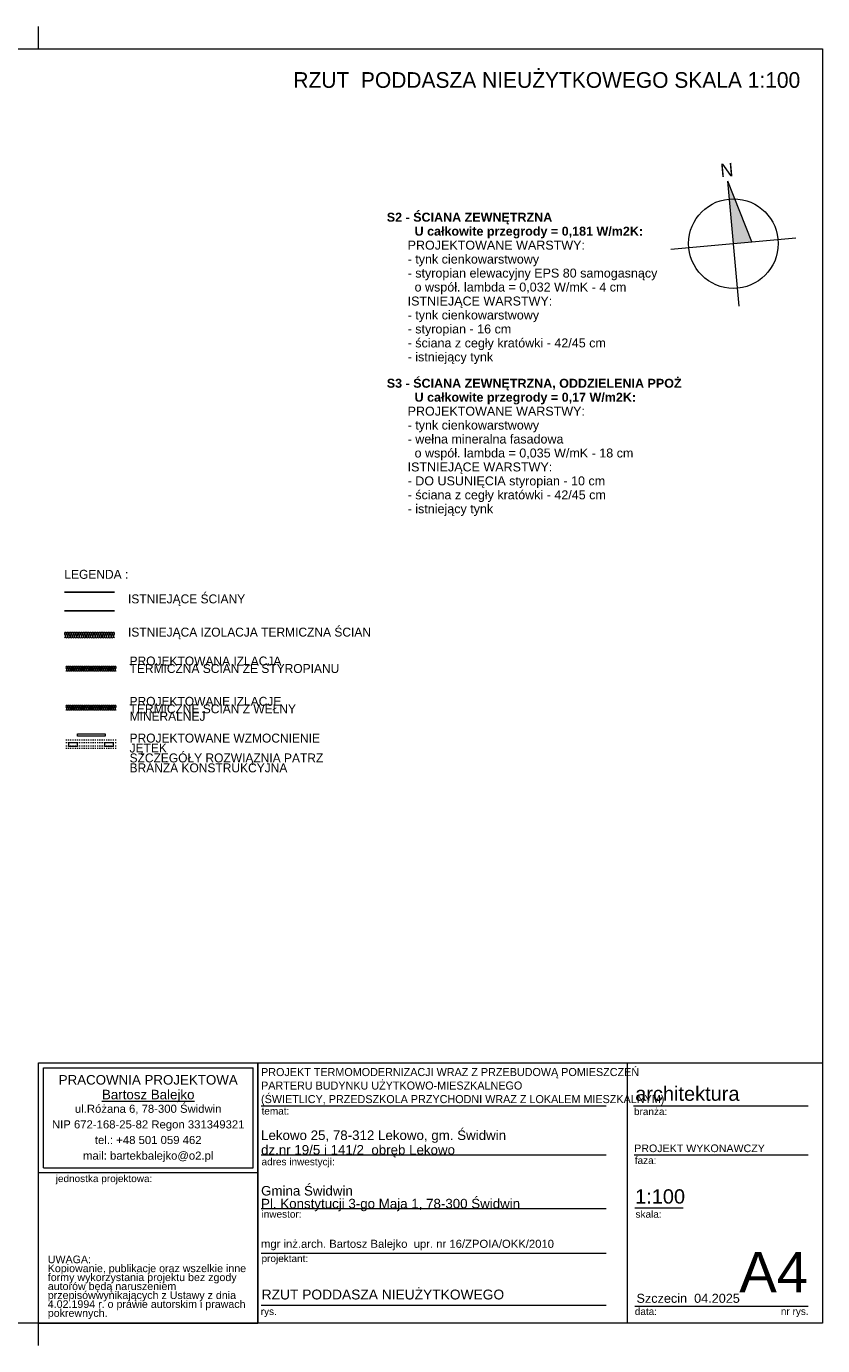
# Model space of a CAD drawing. Extents: x -613240 to -325500, y -25863 to 152403.
# Tile 254 of 254: x -412662 to -394890, y 122953 to 152403. Entities that reach past the tile are written whole.
import ezdxf

# ---------------------------------------------------------------- set-up
doc = ezdxf.new("R2010")
doc.units = 0
doc.header["$MEASUREMENT"] = 0
doc.linetypes.add('Hidden Line', pattern=[50, 25, -25])
for name, color, linetype, lineweight in [('Arch konstrukcja dachu_Nr_Pióra__46', 5, 'Continuous', 13), ('Arch opisy_Nr_Pióra__21', 7, 'Continuous', 9), ('Arch opisy_Nr_Pióra__5', 7, 'Continuous', 13), ('ARCH TABELA_Nr_Pióra__1', 7, 'Continuous', 25), ('ARCH TABELA_Nr_Pióra__21', 7, 'Continuous', 9), ('ARCH TABELA_Nr_Pióra__7', 7, 'Continuous', 13), ('Arch tabelki_Nr_Pióra__21', 7, 'Continuous', 9), ('arch wypelnienia_Nr_Pióra__21', 7, 'Continuous', 9), ('INWENT OPISY_Nr_Pióra__21', 7, 'Continuous', 9), ('INWENT.ŚCIANY_Nr_Pióra__1', 7, 'Continuous', 25)]:
    doc.layers.add(name, color=color, linetype=linetype, lineweight=lineweight)
doc.layers.add('Arch ocieplenie', color=7, linetype='Continuous')
doc.layers.add('Inwent Izolacje', color=7, linetype='Continuous')
for name, color, linetype, lineweight, true_color in [('Arch ocieplenie_Nr_Pióra__44', 7, 'Continuous', 13, 0x029e21), ('Arch ocieplenie_Nr_Pióra__9', 7, 'Continuous', 13, 0x3dad99), ('Arch wykończenie_Nr_Pióra__3', 7, 'Continuous', 18, 0xff6600), ('Inwent Izolacje_Nr_Pióra__2', 7, 'Continuous', 13, 0x7f7f7f), ('INWENT KONST. DREWNIANA_Nr_Pióra__2', 7, 'Continuous', 13, 0x7f7f7f), ('INWENT.ŚCIANY_Nr_Pióra__2', 7, 'Continuous', 13, 0x7f7f7f)]:
    doc.layers.add(name, color=color, linetype=linetype, lineweight=lineweight, true_color=true_color)
doc.styles.add('GENERATED_STYLE_10', font='arial.ttf')
doc.styles.add('GENERATED_STYLE_5', font='txt')
doc.styles.add('GENERATED_STYLE_6', font='txt')
doc.styles.add('GENERATED_STYLE_7', font='arial.ttf')
doc.styles.add('GENERATED_STYLE_8', font='arial.ttf')
doc.styles.add('GENERATED_STYLE_9', font='arial.ttf')

# ---------------------------------------------------------------- blocks, each defined once
blk = doc.blocks.new('Izolacja cieplna 14_243', base_point=(-411779, 137145))
at = {"layer": 'Arch ocieplenie_Nr_Pióra__44', "linetype": 'Continuous'}
for p, q in [((-411778, 137215), (-411760, 137175)), ((-411756, 137175), (-411738, 137215)), ((-411735, 137215), (-411717, 137175)), ((-411713, 137175), (-411695, 137215)), ((-411692, 137215), (-411674, 137175)), ((-411670, 137175), (-411652, 137215)), ((-411648, 137215), (-411631, 137175)), ((-411627, 137175), (-411609, 137215)), ((-411605, 137215), (-411587, 137175)), ((-411584, 137175), (-411566, 137215)), ((-411562, 137215), (-411544, 137175)), ((-411541, 137175), (-411523, 137215)), ((-411519, 137215), (-411501, 137175)), ((-411498, 137175), (-411480, 137215)), ((-411476, 137215), (-411458, 137175)), ((-411455, 137175), (-411437, 137215)), ((-411433, 137215), (-411415, 137175)), ((-411412, 137175), (-411394, 137215)), ((-411390, 137215), (-411372, 137175)), ((-411368, 137175), (-411351, 137215)), ((-411347, 137215), (-411329, 137175)), ((-411325, 137175), (-411307, 137215)), ((-411304, 137215), (-411286, 137175)), ((-411282, 137175), (-411264, 137215)), ((-411261, 137215), (-411243, 137175)), ((-411239, 137175), (-411221, 137215)), ((-411218, 137215), (-411200, 137175)), ((-411196, 137175), (-411178, 137215)), ((-411175, 137215), (-411157, 137175)), ((-411153, 137175), (-411135, 137215)), ((-411132, 137215), (-411114, 137175)), ((-411110, 137175), (-411092, 137215)), ((-411088, 137215), (-411071, 137175)), ((-411067, 137175), (-411049, 137215)), ((-411045, 137215), (-411027, 137175)), ((-411024, 137175), (-411006, 137215)), ((-411002, 137215), (-410984, 137175)), ((-410981, 137175), (-410963, 137215)), ((-410959, 137215), (-410941, 137175)), ((-410938, 137175), (-410920, 137215)), ((-410916, 137215), (-410898, 137175)), ((-410895, 137175), (-410877, 137215)), ((-410873, 137215), (-410855, 137175)), ((-410852, 137175), (-410834, 137215)), ((-410830, 137215), (-410812, 137175)), ((-410808, 137175), (-410791, 137215)), ((-410787, 137215), (-410769, 137175)), ((-410765, 137175), (-410747, 137215)), ((-410744, 137215), (-410726, 137175)), ((-410722, 137175), (-410704, 137215)), ((-410701, 137215), (-410683, 137175)), ((-410679, 137175), (-410661, 137215))]:
    blk.add_line(p, q, dxfattribs=at)
for centre, start_param, end_param in [((-411758, 137224), 5.870392, 9.837571), ((-411715, 137224), 5.870392, 9.837571), ((-411672, 137224), 5.870392, 9.837571), ((-411629, 137224), 5.870392, 9.837571), ((-411586, 137224), 5.870392, 9.837571), ((-411543, 137224), 5.870392, 9.837571), ((-411499, 137224), 5.870392, 9.837571), ((-411456, 137224), 5.870392, 9.837571), ((-411413, 137224), 5.870392, 9.837571), ((-411370, 137224), 5.870392, 9.837571), ((-411327, 137224), 5.870392, 9.837571), ((-411284, 137224), 5.870392, 9.837571), ((-411241, 137224), 5.870392, 9.837571), ((-411198, 137224), 5.870392, 9.837571), ((-411155, 137224), 5.870392, 9.837571), ((-411112, 137224), 5.870392, 9.837571), ((-411069, 137224), 5.870392, 9.837571), ((-411026, 137224), 5.870392, 9.837571), ((-410983, 137224), 5.870392, 9.837571), ((-410939, 137224), 5.870392, 9.837571), ((-410896, 137224), 5.870392, 9.837571), ((-410853, 137224), 5.870392, 9.837571), ((-410810, 137224), 5.870392, 9.837571), ((-410767, 137224), 5.870392, 9.837571), ((-410724, 137224), 5.870392, 9.837571), ((-410681, 137224), 5.870392, 9.837571), ((-411779, 137166), 4.712389, 6.695979), ((-411736, 137166), 2.7288, 6.695979), ((-411693, 137166), 2.7288, 6.695979), ((-411650, 137166), 2.7288, 6.695979), ((-411607, 137166), 2.7288, 6.695979), ((-411564, 137166), 2.7288, 6.695979), ((-411521, 137166), 2.7288, 6.695979), ((-411478, 137166), 2.7288, 6.695979), ((-411435, 137166), 2.7288, 6.695979), ((-411392, 137166), 2.7288, 6.695979), ((-411349, 137166), 2.7288, 6.695979), ((-411306, 137166), 2.7288, 6.695979), ((-411263, 137166), 2.7288, 6.695979), ((-411219, 137166), 2.7288, 6.695979), ((-411176, 137166), 2.7288, 6.695979), ((-411133, 137166), 2.7288, 6.695979), ((-411090, 137166), 2.7288, 6.695979), ((-411047, 137166), 2.7288, 6.695979), ((-411004, 137166), 2.7288, 6.695979), ((-410961, 137166), 2.7288, 6.695979), ((-410918, 137166), 2.7288, 6.695979), ((-410875, 137166), 2.7288, 6.695979), ((-410832, 137166), 2.7288, 6.695979), ((-410789, 137166), 2.7288, 6.695979), ((-410746, 137166), 2.7288, 6.695979), ((-410703, 137166), 2.7288, 6.695979), ((-410659, 137166), 2.7288, 4.712389)]:
    blk.add_ellipse(centre, major_axis=(21.5, 0), ratio=0.987434, start_param=start_param, end_param=end_param, dxfattribs=at)
blk = doc.blocks.new('Izolacja cieplna 14_244', base_point=(-411779, 138015))
at = {"layer": 'Arch ocieplenie_Nr_Pióra__9', "linetype": 'Continuous'}
for p, q in [((-411778, 138085), (-411760, 138045)), ((-411756, 138045), (-411738, 138085)), ((-411735, 138085), (-411717, 138045)), ((-411713, 138045), (-411695, 138085)), ((-411692, 138085), (-411674, 138045)), ((-411670, 138045), (-411652, 138085)), ((-411648, 138085), (-411631, 138045)), ((-411627, 138045), (-411609, 138085)), ((-411605, 138085), (-411587, 138045)), ((-411584, 138045), (-411566, 138085)), ((-411562, 138085), (-411544, 138045)), ((-411541, 138045), (-411523, 138085)), ((-411519, 138085), (-411501, 138045)), ((-411498, 138045), (-411480, 138085)), ((-411476, 138085), (-411458, 138045)), ((-411455, 138045), (-411437, 138085)), ((-411433, 138085), (-411415, 138045)), ((-411412, 138045), (-411394, 138085)), ((-411390, 138085), (-411372, 138045)), ((-411368, 138045), (-411351, 138085)), ((-411347, 138085), (-411329, 138045)), ((-411325, 138045), (-411307, 138085)), ((-411304, 138085), (-411286, 138045)), ((-411282, 138045), (-411264, 138085)), ((-411261, 138085), (-411243, 138045)), ((-411239, 138045), (-411221, 138085)), ((-411218, 138085), (-411200, 138045)), ((-411196, 138045), (-411178, 138085)), ((-411175, 138085), (-411157, 138045)), ((-411153, 138045), (-411135, 138085)), ((-411132, 138085), (-411114, 138045)), ((-411110, 138045), (-411092, 138085)), ((-411088, 138085), (-411071, 138045)), ((-411067, 138045), (-411049, 138085)), ((-411045, 138085), (-411027, 138045)), ((-411024, 138045), (-411006, 138085)), ((-411002, 138085), (-410984, 138045)), ((-410981, 138045), (-410963, 138085)), ((-410959, 138085), (-410941, 138045)), ((-410938, 138045), (-410920, 138085)), ((-410916, 138085), (-410898, 138045)), ((-410895, 138045), (-410877, 138085)), ((-410873, 138085), (-410855, 138045)), ((-410852, 138045), (-410834, 138085)), ((-410830, 138085), (-410812, 138045)), ((-410808, 138045), (-410791, 138085)), ((-410787, 138085), (-410769, 138045)), ((-410765, 138045), (-410747, 138085)), ((-410744, 138085), (-410726, 138045)), ((-410722, 138045), (-410704, 138085)), ((-410701, 138085), (-410683, 138045)), ((-410679, 138045), (-410661, 138085))]:
    blk.add_line(p, q, dxfattribs=at)
for centre, start_param, end_param in [((-411758, 138094), 5.870392, 9.837571), ((-411779, 138036), 4.712389, 6.695979), ((-411736, 138036), 2.7288, 6.695979), ((-411715, 138094), 5.870392, 9.837571), ((-411693, 138036), 2.7288, 6.695979), ((-411672, 138094), 5.870392, 9.837571), ((-411650, 138036), 2.7288, 6.695979), ((-411629, 138094), 5.870392, 9.837571), ((-411607, 138036), 2.7288, 6.695979), ((-411586, 138094), 5.870392, 9.837571), ((-411564, 138036), 2.7288, 6.695979), ((-411543, 138094), 5.870392, 9.837571), ((-411521, 138036), 2.7288, 6.695979), ((-411499, 138094), 5.870392, 9.837571), ((-411478, 138036), 2.7288, 6.695979), ((-411456, 138094), 5.870392, 9.837571), ((-411435, 138036), 2.7288, 6.695979), ((-411413, 138094), 5.870392, 9.837571), ((-411392, 138036), 2.7288, 6.695979), ((-411370, 138094), 5.870392, 9.837571), ((-411349, 138036), 2.7288, 6.695979), ((-411327, 138094), 5.870392, 9.837571), ((-411306, 138036), 2.7288, 6.695979), ((-411284, 138094), 5.870392, 9.837571), ((-411263, 138036), 2.7288, 6.695979), ((-411241, 138094), 5.870392, 9.837571), ((-411219, 138036), 2.7288, 6.695979), ((-411198, 138094), 5.870392, 9.837571), ((-411176, 138036), 2.7288, 6.695979), ((-411155, 138094), 5.870392, 9.837571), ((-411133, 138036), 2.7288, 6.695979), ((-411112, 138094), 5.870392, 9.837571), ((-411090, 138036), 2.7288, 6.695979), ((-411069, 138094), 5.870392, 9.837571), ((-411047, 138036), 2.7288, 6.695979), ((-411026, 138094), 5.870392, 9.837571), ((-411004, 138036), 2.7288, 6.695979), ((-410983, 138094), 5.870392, 9.837571), ((-410961, 138036), 2.7288, 6.695979), ((-410939, 138094), 5.870392, 9.837571), ((-410918, 138036), 2.7288, 6.695979), ((-410896, 138094), 5.870392, 9.837571), ((-410875, 138036), 2.7288, 6.695979), ((-410853, 138094), 5.870392, 9.837571), ((-410832, 138036), 2.7288, 6.695979), ((-410810, 138094), 5.870392, 9.837571), ((-410789, 138036), 2.7288, 6.695979), ((-410767, 138094), 5.870392, 9.837571), ((-410746, 138036), 2.7288, 6.695979), ((-410724, 138094), 5.870392, 9.837571), ((-410703, 138036), 2.7288, 6.695979), ((-410681, 138094), 5.870392, 9.837571), ((-410659, 138036), 2.7288, 4.712389)]:
    blk.add_ellipse(centre, major_axis=(21.5, 0), ratio=0.987434, start_param=start_param, end_param=end_param, dxfattribs=at)
blk = doc.blocks.new('Izolacja cieplna 14_371', base_point=(-411814, 138755))
at = {"layer": 'Inwent Izolacje_Nr_Pióra__2', "linetype": 'Continuous'}
for p, q in [((-411812, 138839), (-411791, 138791)), ((-411787, 138791), (-411766, 138839)), ((-411761, 138839), (-411740, 138791)), ((-411736, 138791), (-411715, 138839)), ((-411711, 138839), (-411689, 138791)), ((-411685, 138791), (-411664, 138839)), ((-411660, 138839), (-411638, 138791)), ((-411634, 138791), (-411613, 138839)), ((-411609, 138839), (-411588, 138791)), ((-411583, 138791), (-411562, 138839)), ((-411558, 138839), (-411537, 138791)), ((-411532, 138791), (-411511, 138839)), ((-411507, 138839), (-411486, 138791)), ((-411481, 138791), (-411460, 138839)), ((-411456, 138839), (-411435, 138791)), ((-411431, 138791), (-411409, 138839)), ((-411405, 138839), (-411384, 138791)), ((-411380, 138791), (-411358, 138839)), ((-411354, 138839), (-411333, 138791)), ((-411329, 138791), (-411308, 138839)), ((-411303, 138839), (-411282, 138791)), ((-411278, 138791), (-411257, 138839)), ((-411252, 138839), (-411231, 138791)), ((-411227, 138791), (-411206, 138839)), ((-411201, 138839), (-411180, 138791)), ((-411176, 138791), (-411155, 138839)), ((-411151, 138839), (-411129, 138791)), ((-411125, 138791), (-411104, 138839)), ((-411100, 138839), (-411078, 138791)), ((-411074, 138791), (-411053, 138839)), ((-411049, 138839), (-411028, 138791)), ((-411023, 138791), (-411002, 138839)), ((-410998, 138839), (-410977, 138791)), ((-410972, 138791), (-410951, 138839)), ((-410947, 138839), (-410926, 138791)), ((-410921, 138791), (-410900, 138839)), ((-410896, 138839), (-410875, 138791)), ((-410871, 138791), (-410849, 138839)), ((-410845, 138839), (-410824, 138791)), ((-410820, 138791), (-410798, 138839)), ((-410794, 138839), (-410773, 138791)), ((-410769, 138791), (-410748, 138839)), ((-410743, 138839), (-410722, 138791)), ((-410718, 138791), (-410697, 138839))]:
    blk.add_line(p, q, dxfattribs=at)
for centre, start_param, end_param in [((-411789, 138849), 4.299595, 8.266775), ((-411814, 138780), 3.141593, 5.125182), ((-411764, 138780), 1.158004, 5.125183), ((-411738, 138849), 4.299595, 8.266775), ((-411713, 138780), 1.158004, 5.125183), ((-411687, 138849), 4.299595, 8.266775), ((-411662, 138780), 1.158004, 5.125183), ((-411636, 138849), 4.299595, 8.266775), ((-411611, 138780), 1.158004, 5.125183), ((-411585, 138849), 4.299595, 8.266775), ((-411560, 138780), 1.158004, 5.125183), ((-411534, 138849), 4.299595, 8.266775), ((-411509, 138780), 1.158004, 5.125183), ((-411484, 138849), 4.299595, 8.266775), ((-411458, 138780), 1.158004, 5.125183), ((-411433, 138849), 4.299595, 8.266775), ((-411407, 138780), 1.158004, 5.125183), ((-411382, 138849), 4.299595, 8.266775), ((-411356, 138780), 1.158004, 5.125183), ((-411331, 138849), 4.299595, 8.266775), ((-411305, 138780), 1.158004, 5.125183), ((-411280, 138849), 4.299595, 8.266775), ((-411254, 138780), 1.158004, 5.125183), ((-411229, 138849), 4.299595, 8.266775), ((-411204, 138780), 1.158004, 5.125183), ((-411178, 138849), 4.299595, 8.266775), ((-411153, 138780), 1.158004, 5.125183), ((-411127, 138849), 4.299595, 8.266775), ((-411102, 138780), 1.158004, 5.125183), ((-411076, 138849), 4.299595, 8.266775), ((-411051, 138780), 1.158004, 5.125183), ((-411025, 138849), 4.299595, 8.266775), ((-411000, 138780), 1.158004, 5.125183), ((-410974, 138849), 4.299595, 8.266775), ((-410949, 138780), 1.158004, 5.125183), ((-410924, 138849), 4.299595, 8.266775), ((-410898, 138780), 1.158004, 5.125183), ((-410873, 138849), 4.299595, 8.266775), ((-410847, 138780), 1.158004, 5.125183), ((-410822, 138849), 4.299595, 8.266775), ((-410796, 138780), 1.158004, 5.125183), ((-410771, 138849), 4.299595, 8.266775), ((-410745, 138780), 1.158004, 5.125183), ((-410720, 138849), 4.299595, 8.266775), ((-410694, 138780), 1.158004, 3.141593)]:
    blk.add_ellipse(centre, major_axis=(0, 25.5), ratio=0.997382, start_param=start_param, end_param=end_param, dxfattribs=at)

msp = doc.modelspace()

# ---------------------------------------------------------------- hatches: boundary and pattern name
at = {"layer": 'arch wypelnienia_Nr_Pióra__21', "linetype": 'Continuous'}
msp.add_hatch(color=256, dxfattribs=at).paths.add_polyline_path([(-397006.5, 148948.5), (-396472.6, 147590.9), (-396880.9, 147554.2)], flags=0)

# ---------------------------------------------------------------- linework, layer by layer
at = {"layer": 'Arch konstrukcja dachu_Nr_Pióra__46', "linetype": 'Continuous'}
for p, q in [((-411719.5, 136412.4), (-411719.5, 136337.4)), ((-411519.5, 136412.4), (-411719.5, 136412.4)), ((-411521.1, 136561.2), (-411521.1, 136606.2)), ((-411521.1, 136606.2), (-410901.1, 136606.2)), ((-410901.1, 136561.2), (-411521.1, 136561.2)), ((-411519.5, 136337.4), (-411519.5, 136412.4)), ((-410919.5, 136412.4), (-410919.5, 136337.4)), ((-410719.5, 136412.4), (-410919.5, 136412.4)), ((-410901.1, 136606.2), (-410901.1, 136561.2)), ((-410719.5, 136337.4), (-410719.5, 136412.4)), ((-411719.5, 136337.4), (-411519.5, 136337.4)), ((-410919.5, 136337.4), (-410719.5, 136337.4))]:
    msp.add_line(p, q, dxfattribs=at)
at = {"layer": 'ARCH TABELA_Nr_Pióra__21', "linetype": 'Continuous'}
for p, q in [((-412389.9, 151902.6), (-412389.9, 152402.6)), ((-412389.9, 151902.6), (-412389.9, 152402.6)), ((-435639.9, 151902.6), (-394889.9, 151902.6)), ((-394889.9, 151902.6), (-394889.9, 123452.6)), ((-396755.4, 146159.8), (-397006.5, 148948.5)), ((-396472.6, 147590.9), (-397006.5, 148948.5)), ((-398275.3, 147428.6), (-395486.6, 147679.7)), ((-412389.9, 123452.6), (-412389.9, 129263.8)), ((-412389.9, 129263.8), (-407496.3, 129263.8)), ((-412389.9, 126817), (-412389.9, 129263.8)), ((-412389.9, 129263.8), (-394889.9, 129263.8)), ((-412283.6, 126923.4), (-412283.6, 129157.4)), ((-412283.6, 129157.4), (-407602.7, 129157.4)), ((-407602.7, 126923.4), (-407602.7, 129157.4)), ((-407496.3, 129263.8), (-407496.3, 123452.6)), ((-407496.3, 126817), (-407496.3, 129263.8)), ((-399251.6, 129263.8), (-399251.6, 123452.6)), ((-394889.9, 129263.8), (-394889.9, 123452.6)), ((-407496.3, 123452.6), (-407496.3, 128863.8)), ((-407424.1, 128307.4), (-399724.3, 128307.4)), ((-399112.3, 128307.4), (-395213, 128307.4)), ((-407424.1, 127213.8), (-399724.3, 127213.8)), ((-399094.9, 127213.8), (-395213, 127213.8)), ((-412389.9, 126817), (-407496.3, 126817)), ((-412283.6, 126923.4), (-407602.7, 126923.4)), ((-407424.1, 126013.8), (-399724.3, 126013.8)), ((-399083.1, 126031.1), (-398003.4, 126031.1)), ((-407424.1, 125013.8), (-399724.3, 125013.8)), ((-407424.1, 123852.6), (-399724.3, 123852.6)), ((-399083.1, 123835), (-396801.3, 123835)), ((-396801.3, 123835), (-395213, 123835)), ((-394889.9, 123452.6), (-435639.9, 123452.6)), ((-412389.9, 122952.6), (-412389.9, 123452.6)), ((-412389.9, 123452.6), (-407496.3, 123452.6)), ((-394889.9, 123452.6), (-407496.3, 123452.6))]:
    msp.add_line(p, q, dxfattribs=at)
msp.add_circle((-396880.9, 147554.2), 1000, dxfattribs=at)
at = {"layer": 'Arch wykończenie_Nr_Pióra__3', "linetype": 'Continuous'}
for p, q in [((-411779.5, 138114.9), (-410659.5, 138114.9)), ((-411779.5, 137244.9), (-410659.5, 137244.9))]:
    msp.add_line(p, q, dxfattribs=at)
at = {"layer": 'INWENT KONST. DREWNIANA_Nr_Pióra__2', "linetype": 'Hidden Line'}
for p, q in [((-410659.5, 136467.4), (-411779.5, 136467.4)), ((-410659.5, 136412.4), (-411779.5, 136412.4)), ((-410659.5, 136337.4), (-411779.5, 136337.4)), ((-410659.5, 136282.4), (-411779.5, 136282.4))]:
    msp.add_line(p, q, dxfattribs=at)
at = {"layer": 'INWENT.ŚCIANY_Nr_Pióra__1', "linetype": 'Continuous'}
for p, q in [((-411814.5, 139774.9), (-410694.5, 139774.9)), ((-410694.5, 139354.9), (-411814.5, 139354.9))]:
    msp.add_line(p, q, dxfattribs=at)
at = {"layer": 'INWENT.ŚCIANY_Nr_Pióra__2', "linetype": 'Continuous'}
msp.add_line((-411814.5, 138874.9), (-410694.5, 138874.9), dxfattribs=at)

# ---------------------------------------------------------------- block references
at = {"layer": 'Arch ocieplenie', "color": 104, "linetype": 'Continuous', "lineweight": 13, "true_color": 0x029e21}
for name, p in [('Izolacja cieplna 14_244', (-411779.5, 138014.9)), ('Izolacja cieplna 14_243', (-411779.5, 137144.9))]:
    msp.add_blockref(name, p, dxfattribs=at)
at = {"layer": 'Inwent Izolacje', "color": 104, "linetype": 'Continuous', "lineweight": 13, "true_color": 0x029e21}
msp.add_blockref('Izolacja cieplna 14_371', (-411814.5, 138754.9), dxfattribs=at)

# ---------------------------------------------------------------- texts
at = {"layer": 'Arch opisy_Nr_Pióra__21', "linetype": 'Continuous', "insert": (-395389.9, 151380.9), "char_height": 350, "attachment_point": 3, "style": 'GENERATED_STYLE_6'}
msp.add_mtext('{RZUT  PODDASZA NIEUŻYTKOWEGO SKALA 1:100}', dxfattribs=at)
at = {"layer": 'Arch opisy_Nr_Pióra__5', "linetype": 'Continuous', "char_height": 200, "width": 9728.552, "attachment_point": 1, "style": 'GENERATED_STYLE_10'}
for s, insert, line_spacing_factor in [('\\A1;{\\fArial|b1|i0|c0|p38;S2 - ŚCIANA ZEWNĘTRZNA\\P        U całkowite przegrody = 0,181 W/m2K:\\P\\fArial|b0|i0|c0|p38;      PROJEKTOWANE WARSTWY:\\P      - tynk cienkowarstwowy\\P      - styropian elewacyjny EPS 80 samogasnący \\P        o współ. lambda = 0,032 W/mK - 4 cm  \\P      ISTNIEJĄCE WARSTWY:\\P      - tynk cienkowarstwowy\\P      - styropian - 16 cm \\P      - ściana z cegły kratówki - 42/45 cm\\P      - istniejący tynk}', (-404618.5, 148243), 0.935504), ('\\A1;{\\fArial|b1|i0|c0|p38;S3 - ŚCIANA ZEWNĘTRZNA, ODDZIELENIA PPOŻ\\P        U całkowite przegrody = 0,17 W/m2K:\\P\\fArial|b0|i0|c0|p38;      PROJEKTOWANE WARSTWY:\\P      - tynk cienkowarstwowy\\P      - wełna mineralna fasadowa \\P        o współ. lambda = 0,035 W/mK - 18 cm  \\P      ISTNIEJĄCE WARSTWY:\\P      - DO USUNIĘCIA styropian - 10 cm \\P      - ściana z cegły kratówki - 42/45 cm\\P      - istniejący tynk}', (-404618.5, 144535.9), 0.933892)]:
    msp.add_mtext(s, dxfattribs=dict(at, insert=insert, line_spacing_factor=line_spacing_factor))
at = {"layer": 'ARCH TABELA_Nr_Pióra__1', "linetype": 'Continuous', "insert": (-407424.1, 128312.1), "char_height": 180, "attachment_point": 7, "line_spacing_factor": 1.005757, "style": 'GENERATED_STYLE_5'}
msp.add_mtext('{\\pt22543.1;PROJEKT TERMOMODERNIZACJI WRAZ Z PRZEBUDOWĄ POMIESZCZEŃ \\P\\pt22543.1;PARTERU BUDYNKU UŻYTKOWO-MIESZKALNEGO\\P\\pt22543.1;(ŚWIETLICY, PRZEDSZKOLA PRZYCHODNI WRAZ Z LOKALEM MIESZKALNYM)}', dxfattribs=at)
at = {"layer": 'ARCH TABELA_Nr_Pióra__1', "linetype": 'Continuous', "attachment_point": 1}
for s, insert, char_height, style in [('{PROJEKT WYKONAWCZY}', (-399094.9, 127442.1), 170, 'GENERATED_STYLE_7'), ('{RZUT PODDASZA NIEUŻYTKOWEGO}', (-407410.3, 124203.1), 220, 'GENERATED_STYLE_9')]:
    msp.add_mtext(s, dxfattribs=dict(at, insert=insert, char_height=char_height, style=style))
at = {"layer": 'ARCH TABELA_Nr_Pióra__21', "linetype": 'Continuous', "insert": (-407424.1, 125952.5), "char_height": 212.766, "attachment_point": 7, "line_spacing_factor": 0.807442, "style": 'GENERATED_STYLE_7'}
msp.add_mtext('{Gmina Świdwin\\PPl. Konstytucji 3-go Maja 1, 78-300 Świdwin}', dxfattribs=at)
at = {"layer": 'ARCH TABELA_Nr_Pióra__7', "linetype": 'Continuous', "char_height": 212.766}
for s, insert, attachment_point, line_spacing_factor, style in [('{PRACOWNIA PROJEKTOWA\\P\\LBartosz Balejko}', (-409943.1, 128992.5), 2, 0.926719, 'GENERATED_STYLE_8'), ('{Lekowo 25, 78-312 Lekowo, gm. Świdwin\\Pdz.nr 19/5 i 141/2  obręb Lekowo}', (-407424.1, 127152.5), 7, 0.918867, 'GENERATED_STYLE_7')]:
    msp.add_mtext(s, dxfattribs=dict(at, insert=insert, attachment_point=attachment_point, line_spacing_factor=line_spacing_factor, style=style))
at = {"layer": 'ARCH TABELA_Nr_Pióra__7', "linetype": 'Continuous', "style": 'GENERATED_STYLE_7'}
for s, insert, char_height, attachment_point in [('{architektura}', (-399073.7, 128737.1), 319.16, 1), ('{temat:}', (-407413.4, 128270.9), 159.58, 1), ('{branża:}', (-399100.5, 128258.7), 159.58, 1), ('{adres inwestycji:}', (-407413.4, 127137.6), 159.58, 1), ('{faza:}', (-399083.1, 127168.7), 159.58, 1), ('{jednostka projektowa:}', (-412007, 126762.4), 159.58, 1), ('{1:100}', (-399075.8, 126442.4), 319.16, 1), ('{inwestor:}', (-407413.4, 125968.7), 159.58, 1), ('{skala:}', (-399065.4, 125966.8), 159.58, 1), ('{mgr inż.arch. Bartosz Balejko  upr. nr 16/ZPOIA/OKK/2010}', (-407426.3, 125315.7), 180, 1), ('{projektant:}', (-407413.4, 124977.3), 159.58, 1), ('{A4}', (-395213, 125043.6), 900, 3), ('{Szczecin  04.2025}', (-399044.4, 124110), 202.128, 1), ('{rys.}', (-407431.3, 123795.5), 159.58, 1), ('{data:}', (-399081.7, 123795.5), 159.58, 1), ('{nr rys.}', (-395820.9, 123798.5), 159.58, 1)]:
    msp.add_mtext(s, dxfattribs=dict(at, insert=insert, char_height=char_height, attachment_point=attachment_point))
for s, insert, char_height, width, attachment_point, line_spacing_factor in [('{ul.Różana 6, 78-300 Świdwin\\PNIP 672-168-25-82 Regon 331349321\\Ptel.: +48 501 059 462\\Pmail: bartekbalejko@o2.pl}', (-409943.1, 128330.5), 180.852, 4680.851, 2, 1.156383), ('{UWAGA:\\PKopiowanie, publikacje oraz wszelkie inne formy wykorzystania projektu bez zgody autorów będą naruszeniem przepisówwynikających z Ustawy z dnia 4.02.1994 r. o prawie autorskim i prawach pokrewnych.}', (-412184.8, 124962.4), 170.2128, 4483.408, 1, 0.703415)]:
    msp.add_mtext(s, dxfattribs=dict(at, insert=insert, char_height=char_height, width=width, attachment_point=attachment_point, line_spacing_factor=line_spacing_factor))
at = {"layer": 'Arch tabelki_Nr_Pióra__21', "linetype": 'Continuous', "insert": (-397042.4, 149347.2), "char_height": 300, "attachment_point": 2, "rotation": 5.14546, "style": 'GENERATED_STYLE_5'}
msp.add_mtext('{N}', dxfattribs=at)
at = {"layer": 'INWENT OPISY_Nr_Pióra__21', "linetype": 'Continuous', "char_height": 200, "attachment_point": 1, "style": 'GENERATED_STYLE_5'}
for s, insert in [('{LEGENDA :}', (-411814.5, 140270.4)), ('{ISTNIEJĄCE ŚCIANY}', (-410394.5, 139721.8)), ('{ISTNIEJĄCA IZOLACJA TERMICZNA ŚCIAN}', (-410394.5, 138980.5))]:
    msp.add_mtext(s, dxfattribs=dict(at, insert=insert))
at = {"layer": 'INWENT OPISY_Nr_Pióra__21', "linetype": 'Continuous', "char_height": 200, "width": 4861.522, "attachment_point": 1, "style": 'GENERATED_STYLE_5'}
for s, insert, line_spacing_factor in [('{PROJEKTOWANA IZLACJA TERMICZNA ŚCIAN ZE STYROPIANU}', (-410359.5, 138335.1), 0.500942), ('{PROJEKTOWANE IZLACJE TERMICZNE ŚCIAN Z WEŁNY MINERALNEJ}', (-410359.5, 137435.1), 0.500942), ('{PROJEKTOWANE WZMOCNIENIE JĘTEK\\PSZCZEGÓŁY ROZWIĄZNIA PATRZ \\PBRANŻA KONSTRUKCYJNA}', (-410359.5, 136615.1), 0.664862)]:
    msp.add_mtext(s, dxfattribs=dict(at, insert=insert, line_spacing_factor=line_spacing_factor))

doc.saveas('drawing.dxf')
